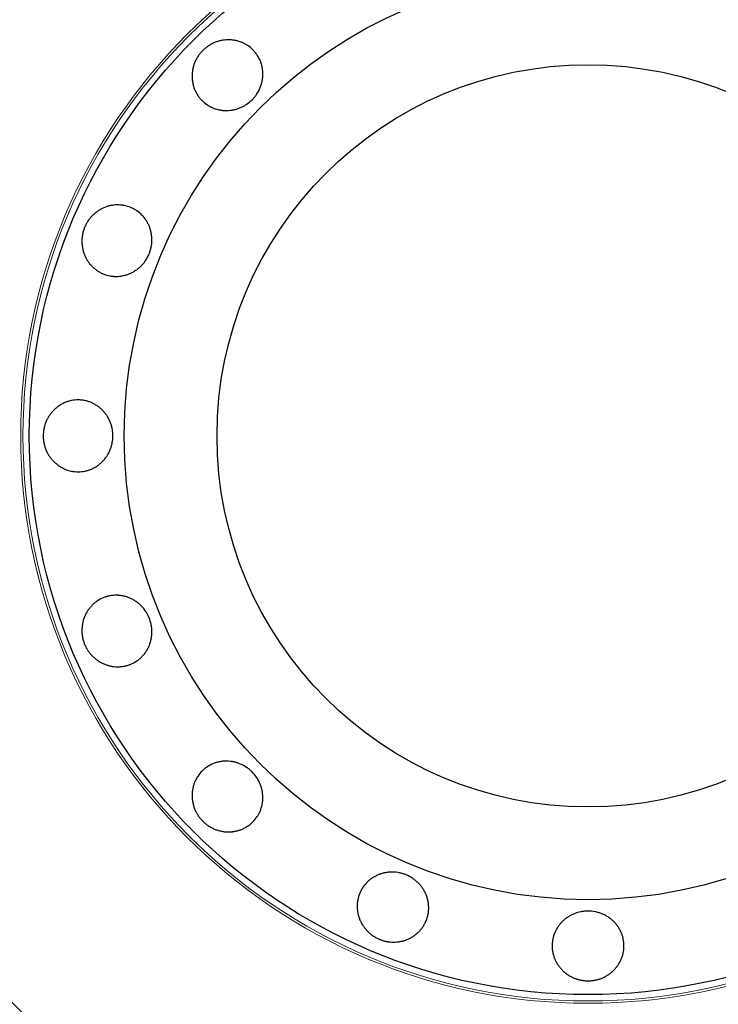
# Model space of a CAD drawing. Header units: inches. Extents: x 0 to 23760, y -13 to 16800.
# Tile 16 of 217: x 3677 to 3735, y 8122 to 8204. Entities that reach past the tile are written whole.
import ezdxf

# ---------------------------------------------------------------- set-up
doc = ezdxf.new("R2010")
doc.units = ezdxf.units.IN
doc.layers.add('254', color=7, linetype='Continuous', true_color=0xffffff)

msp = doc.modelspace()

# ---------------------------------------------------------------- linework, layer by layer
at = {"layer": '254', "color": 2, "linetype": 'Continuous', "lineweight": 25}
for radius in [100, 67.5, 46.681, 38.75, 31]:
    msp.add_circle((3724.024, 8169.284), radius, dxfattribs=at)
at = {"layer": '254', "color": 110, "linetype": 'Continuous', "lineweight": 13}
for radius in [47.403, 47.21]:
    msp.add_circle((3724.024, 8169.284), radius, dxfattribs=at)
at = {"layer": '254', "color": 2, "linetype": 'Continuous', "lineweight": 25}
for points, knots in [([(3691.835, 8201.473), (3691.905, 8201.544), (3691.978, 8201.61), (3692.13, 8201.735), (3692.208, 8201.793), (3692.371, 8201.903), (3692.455, 8201.954), (3692.563, 8202.013), (3692.585, 8202.024), (3692.629, 8202.047), (3692.651, 8202.058), (3692.718, 8202.09), (3692.763, 8202.11), (3692.898, 8202.167), (3692.99, 8202.201), (3693.176, 8202.258), (3693.27, 8202.283), (3693.413, 8202.313), (3693.461, 8202.322), (3693.558, 8202.337), (3693.607, 8202.344), (3693.753, 8202.36), (3693.85, 8202.366), (3694.043, 8202.368), (3694.235, 8202.361), (3694.426, 8202.334), (3694.569, 8202.308), (3694.616, 8202.298), (3694.71, 8202.275), (3694.757, 8202.263), (3694.895, 8202.223), (3694.985, 8202.192), (3695.162, 8202.122), (3695.249, 8202.082), (3695.376, 8202.016), (3695.418, 8201.992), (3695.48, 8201.956), (3695.5, 8201.943), (3695.541, 8201.918), (3695.722, 8201.8), (3695.886, 8201.664), (3696.088, 8201.463), (3696.152, 8201.393), (3696.228, 8201.3), (3696.243, 8201.281), (3696.273, 8201.244), (3696.316, 8201.187), (3696.466, 8200.973), (3696.576, 8200.763), (3696.664, 8200.542), (3696.681, 8200.497), (3696.704, 8200.428), (3696.711, 8200.405), (3696.726, 8200.359), (3696.733, 8200.336), (3696.765, 8200.221), (3696.787, 8200.128), (3696.822, 8199.94), (3696.834, 8199.845), (3696.851, 8199.653), (3696.854, 8199.557), (3696.851, 8199.362), (3696.844, 8199.265), (3696.822, 8199.073), (3696.806, 8198.977), (3696.766, 8198.788), (3696.741, 8198.694), (3696.697, 8198.554), (3696.681, 8198.508), (3696.647, 8198.415), (3696.629, 8198.369), (3696.534, 8198.144), (3696.44, 8197.973), (3696.302, 8197.77), (3696.274, 8197.73), (3696.214, 8197.652), (3696.184, 8197.613), (3696.088, 8197.498), (3696.022, 8197.426), (3695.813, 8197.217), (3695.663, 8197.091), (3695.459, 8196.952), (3695.417, 8196.925), (3695.333, 8196.873), (3695.205, 8196.799), (3695.073, 8196.736), (3694.894, 8196.66), (3694.803, 8196.627), (3694.663, 8196.583), (3694.616, 8196.569), (3694.522, 8196.544), (3694.474, 8196.533), (3694.331, 8196.502), (3694.139, 8196.47), (3693.947, 8196.457), (3693.754, 8196.454), (3693.658, 8196.457), (3693.537, 8196.467), (3693.513, 8196.47), (3693.465, 8196.475), (3693.393, 8196.484), (3693.322, 8196.495), (3693.18, 8196.521), (3693.087, 8196.543), (3692.904, 8196.595), (3692.814, 8196.625), (3692.681, 8196.678), (3692.636, 8196.697), (3692.571, 8196.727), (3692.549, 8196.737), (3692.506, 8196.758), (3692.399, 8196.812), (3692.297, 8196.873), (3692.061, 8197.03), (3691.915, 8197.151), (3691.762, 8197.303), (3691.745, 8197.32), (3691.712, 8197.355), (3691.663, 8197.408), (3691.554, 8197.533), (3691.413, 8197.724), (3691.316, 8197.887), (3691.249, 8198.014), (3691.228, 8198.057), (3691.188, 8198.145), (3691.169, 8198.189), (3691.115, 8198.323), (3691.085, 8198.414), (3691.032, 8198.597), (3691.01, 8198.69), (3690.983, 8198.832), (3690.975, 8198.88), (3690.965, 8198.952), (3690.962, 8198.976), (3690.957, 8199.024), (3690.954, 8199.048), (3690.944, 8199.169), (3690.94, 8199.266), (3690.942, 8199.459), (3690.954, 8199.652), (3690.984, 8199.844), (3691.014, 8199.987), (3691.026, 8200.035), (3691.05, 8200.13), (3691.064, 8200.177), (3691.107, 8200.318), (3691.141, 8200.409), (3691.216, 8200.589), (3691.258, 8200.677), (3691.328, 8200.806), (3691.365, 8200.87), (3691.404, 8200.933), (3691.431, 8200.975), (3691.444, 8200.995), (3691.513, 8201.098), (3691.573, 8201.177), (3691.667, 8201.292), (3691.699, 8201.329), (3691.765, 8201.402), (3691.799, 8201.438), (3691.835, 8201.473)], [0, 0, 0, 0, 0.015625, 0.015625, 0.03125, 0.03125, 0.046875, 0.046875, 0.050781, 0.050781, 0.054688, 0.054688, 0.0625, 0.0625, 0.078125, 0.078125, 0.09375, 0.09375, 0.101563, 0.101563, 0.109375, 0.109375, 0.125, 0.125, 0.140625, 0.15625, 0.15625, 0.164063, 0.164063, 0.171875, 0.171875, 0.1875, 0.1875, 0.203125, 0.203125, 0.210938, 0.210938, 0.214844, 0.214844, 0.21875, 0.25, 0.25, 0.265625, 0.265625, 0.269531, 0.269531, 0.273438, 0.28125, 0.3125, 0.3125, 0.320313, 0.320313, 0.324219, 0.324219, 0.328125, 0.328125, 0.34375, 0.34375, 0.359375, 0.359375, 0.375, 0.375, 0.390625, 0.390625, 0.40625, 0.40625, 0.421875, 0.421875, 0.429688, 0.429688, 0.4375, 0.4375, 0.46875, 0.46875, 0.476563, 0.476563, 0.484375, 0.484375, 0.5, 0.5, 0.53125, 0.53125, 0.539063, 0.539063, 0.546875, 0.5625, 0.5625, 0.578125, 0.578125, 0.585938, 0.585938, 0.59375, 0.59375, 0.609375, 0.625, 0.625, 0.640625, 0.640625, 0.644531, 0.644531, 0.648438, 0.65625, 0.65625, 0.671875, 0.671875, 0.6875, 0.6875, 0.695313, 0.695313, 0.699219, 0.699219, 0.703125, 0.71875, 0.71875, 0.75, 0.75, 0.753906, 0.753906, 0.757813, 0.765625, 0.78125, 0.796875, 0.796875, 0.804688, 0.804688, 0.8125, 0.8125, 0.828125, 0.828125, 0.84375, 0.84375, 0.851563, 0.851563, 0.855469, 0.855469, 0.859375, 0.859375, 0.875, 0.875, 0.890625, 0.90625, 0.90625, 0.914063, 0.914063, 0.921875, 0.921875, 0.9375, 0.9375, 0.953125, 0.953125, 0.960938, 0.964844, 0.964844, 0.96875, 0.96875, 0.984375, 0.984375, 0.992188, 0.992188, 1, 1, 1, 1]), ([(3681.966, 8186.705), (3682.004, 8186.797), (3682.047, 8186.886), (3682.139, 8187.059), (3682.189, 8187.143), (3682.297, 8187.307), (3682.355, 8187.386), (3682.433, 8187.482), (3682.449, 8187.501), (3682.481, 8187.538), (3682.497, 8187.557), (3682.546, 8187.612), (3682.58, 8187.648), (3682.684, 8187.753), (3682.756, 8187.819), (3682.905, 8187.943), (3682.983, 8188.002), (3683.104, 8188.084), (3683.145, 8188.111), (3683.228, 8188.162), (3683.27, 8188.187), (3683.399, 8188.258), (3683.486, 8188.301), (3683.664, 8188.376), (3683.844, 8188.443), (3684.031, 8188.492), (3684.173, 8188.522), (3684.221, 8188.531), (3684.316, 8188.546), (3684.364, 8188.552), (3684.507, 8188.569), (3684.602, 8188.575), (3684.793, 8188.577), (3684.888, 8188.574), (3685.031, 8188.561), (3685.078, 8188.555), (3685.149, 8188.545), (3685.173, 8188.541), (3685.221, 8188.533), (3685.244, 8188.529), (3685.456, 8188.487), (3685.637, 8188.431), (3685.9, 8188.323), (3685.986, 8188.282), (3686.092, 8188.226), (3686.113, 8188.214), (3686.154, 8188.191), (3686.216, 8188.155), (3686.437, 8188.015), (3686.619, 8187.863), (3686.785, 8187.692), (3686.817, 8187.657), (3686.865, 8187.602), (3686.881, 8187.584), (3686.911, 8187.547), (3686.927, 8187.528), (3687.001, 8187.434), (3687.057, 8187.357), (3687.161, 8187.196), (3687.209, 8187.113), (3687.297, 8186.942), (3687.337, 8186.855), (3687.409, 8186.673), (3687.44, 8186.581), (3687.493, 8186.395), (3687.515, 8186.301), (3687.55, 8186.111), (3687.563, 8186.014), (3687.576, 8185.868), (3687.579, 8185.819), (3687.583, 8185.721), (3687.584, 8185.672), (3687.582, 8185.427), (3687.561, 8185.233), (3687.511, 8184.993), (3687.5, 8184.945), (3687.475, 8184.85), (3687.462, 8184.802), (3687.417, 8184.66), (3687.384, 8184.567), (3687.271, 8184.295), (3687.18, 8184.121), (3687.045, 8183.914), (3687.017, 8183.873), (3686.959, 8183.793), (3686.869, 8183.676), (3686.771, 8183.567), (3686.635, 8183.428), (3686.563, 8183.363), (3686.451, 8183.269), (3686.413, 8183.238), (3686.336, 8183.179), (3686.296, 8183.15), (3686.175, 8183.067), (3686.01, 8182.964), (3685.838, 8182.878), (3685.661, 8182.802), (3685.571, 8182.768), (3685.455, 8182.731), (3685.432, 8182.724), (3685.386, 8182.71), (3685.316, 8182.691), (3685.246, 8182.674), (3685.105, 8182.644), (3685.011, 8182.628), (3684.821, 8182.607), (3684.726, 8182.6), (3684.583, 8182.598), (3684.535, 8182.598), (3684.463, 8182.601), (3684.439, 8182.602), (3684.391, 8182.605), (3684.272, 8182.614), (3684.154, 8182.631), (3683.876, 8182.686), (3683.694, 8182.742), (3683.495, 8182.824), (3683.473, 8182.834), (3683.429, 8182.853), (3683.364, 8182.883), (3683.215, 8182.957), (3683.012, 8183.079), (3682.86, 8183.193), (3682.749, 8183.285), (3682.713, 8183.316), (3682.643, 8183.382), (3682.608, 8183.416), (3682.508, 8183.519), (3682.444, 8183.591), (3682.325, 8183.74), (3682.269, 8183.818), (3682.19, 8183.939), (3682.165, 8183.98), (3682.128, 8184.042), (3682.116, 8184.063), (3682.093, 8184.106), (3682.081, 8184.127), (3682.025, 8184.235), (3681.984, 8184.323), (3681.912, 8184.502), (3681.85, 8184.685), (3681.805, 8184.873), (3681.777, 8185.017), (3681.77, 8185.066), (3681.756, 8185.163), (3681.75, 8185.212), (3681.737, 8185.358), (3681.733, 8185.456), (3681.734, 8185.651), (3681.739, 8185.748), (3681.754, 8185.894), (3681.763, 8185.967), (3681.775, 8186.04), (3681.784, 8186.089), (3681.789, 8186.114), (3681.813, 8186.235), (3681.838, 8186.331), (3681.881, 8186.472), (3681.896, 8186.519), (3681.93, 8186.613), (3681.947, 8186.659), (3681.966, 8186.705)], [0, 0, 0, 0, 0.015625, 0.015625, 0.03125, 0.03125, 0.046875, 0.046875, 0.050781, 0.050781, 0.054687, 0.054687, 0.0625, 0.0625, 0.078125, 0.078125, 0.09375, 0.09375, 0.101562, 0.101562, 0.109375, 0.109375, 0.125, 0.125, 0.140625, 0.15625, 0.15625, 0.164062, 0.164062, 0.171875, 0.171875, 0.1875, 0.1875, 0.203125, 0.203125, 0.210937, 0.210937, 0.214844, 0.214844, 0.21875, 0.21875, 0.25, 0.25, 0.265625, 0.265625, 0.269531, 0.269531, 0.273437, 0.28125, 0.3125, 0.3125, 0.320312, 0.320312, 0.324219, 0.324219, 0.328125, 0.328125, 0.34375, 0.34375, 0.359375, 0.359375, 0.375, 0.375, 0.390625, 0.390625, 0.40625, 0.40625, 0.421875, 0.421875, 0.429687, 0.429687, 0.4375, 0.4375, 0.46875, 0.46875, 0.476562, 0.476562, 0.484375, 0.484375, 0.5, 0.5, 0.53125, 0.53125, 0.539062, 0.539062, 0.546875, 0.5625, 0.5625, 0.578125, 0.578125, 0.585937, 0.585937, 0.59375, 0.59375, 0.609375, 0.625, 0.625, 0.640625, 0.640625, 0.644531, 0.644531, 0.648437, 0.65625, 0.65625, 0.671875, 0.671875, 0.6875, 0.6875, 0.695312, 0.695312, 0.699219, 0.699219, 0.703125, 0.71875, 0.71875, 0.75, 0.75, 0.753906, 0.753906, 0.757812, 0.765625, 0.78125, 0.796875, 0.796875, 0.804687, 0.804687, 0.8125, 0.8125, 0.828125, 0.828125, 0.84375, 0.84375, 0.851562, 0.851562, 0.855469, 0.855469, 0.859375, 0.859375, 0.875, 0.875, 0.890625, 0.90625, 0.90625, 0.914062, 0.914062, 0.921875, 0.921875, 0.9375, 0.9375, 0.953125, 0.953125, 0.960937, 0.964844, 0.964844, 0.96875, 0.96875, 0.984375, 0.984375, 0.992187, 0.992187, 1, 1, 1, 1]), ([(3684.324, 8169.284), (3684.324, 8169.085), (3684.306, 8168.889), (3684.252, 8168.601), (3684.229, 8168.505), (3684.194, 8168.387), (3684.187, 8168.363), (3684.172, 8168.316), (3684.164, 8168.293), (3684.14, 8168.223), (3684.122, 8168.177), (3684.067, 8168.041), (3684.026, 8167.952), (3683.936, 8167.78), (3683.887, 8167.696), (3683.808, 8167.573), (3683.78, 8167.533), (3683.723, 8167.454), (3683.694, 8167.414), (3683.603, 8167.3), (3683.539, 8167.227), (3683.405, 8167.089), (3683.265, 8166.958), (3683.112, 8166.842), (3682.993, 8166.759), (3682.952, 8166.733), (3682.87, 8166.682), (3682.829, 8166.658), (3682.703, 8166.588), (3682.618, 8166.546), (3682.444, 8166.471), (3682.355, 8166.438), (3682.218, 8166.395), (3682.172, 8166.382), (3682.103, 8166.364), (3682.079, 8166.359), (3682.032, 8166.348), (3682.009, 8166.343), (3681.798, 8166.301), (3681.609, 8166.283), (3681.324, 8166.284), (3681.229, 8166.288), (3681.11, 8166.3), (3681.086, 8166.303), (3681.038, 8166.308), (3680.967, 8166.318), (3680.709, 8166.363), (3680.483, 8166.434), (3680.263, 8166.529), (3680.219, 8166.549), (3680.154, 8166.581), (3680.133, 8166.592), (3680.09, 8166.614), (3680.069, 8166.626), (3679.963, 8166.684), (3679.882, 8166.735), (3679.723, 8166.844), (3679.647, 8166.902), (3679.499, 8167.026), (3679.428, 8167.091), (3679.291, 8167.232), (3679.227, 8167.305), (3679.106, 8167.456), (3679.049, 8167.535), (3678.943, 8167.698), (3678.894, 8167.782), (3678.825, 8167.912), (3678.804, 8167.956), (3678.762, 8168.045), (3678.742, 8168.091), (3678.687, 8168.227), (3678.655, 8168.319), (3678.599, 8168.507), (3678.576, 8168.602), (3678.548, 8168.746), (3678.54, 8168.795), (3678.529, 8168.868), (3678.526, 8168.892), (3678.52, 8168.942), (3678.518, 8168.966), (3678.506, 8169.09), (3678.501, 8169.188), (3678.501, 8169.384), (3678.506, 8169.482), (3678.525, 8169.677), (3678.539, 8169.774), (3678.563, 8169.896), (3678.568, 8169.92), (3678.578, 8169.968), (3678.584, 8169.992), (3678.602, 8170.064), (3678.64, 8170.207), (3678.689, 8170.345), (3678.763, 8170.526), (3678.804, 8170.614), (3678.872, 8170.744), (3678.896, 8170.786), (3678.945, 8170.871), (3678.971, 8170.913), (3679.052, 8171.036), (3679.166, 8171.194), (3679.293, 8171.338), (3679.428, 8171.476), (3679.499, 8171.542), (3679.592, 8171.62), (3679.611, 8171.635), (3679.649, 8171.666), (3679.707, 8171.71), (3679.766, 8171.753), (3679.885, 8171.834), (3679.966, 8171.885), (3680.133, 8171.977), (3680.219, 8172.019), (3680.351, 8172.076), (3680.396, 8172.094), (3680.464, 8172.119), (3680.486, 8172.127), (3680.532, 8172.143), (3680.646, 8172.18), (3680.761, 8172.209), (3681.04, 8172.265), (3681.229, 8172.283), (3681.444, 8172.284), (3681.468, 8172.283), (3681.516, 8172.282), (3681.588, 8172.28), (3681.754, 8172.268), (3681.988, 8172.233), (3682.171, 8172.187), (3682.308, 8172.144), (3682.353, 8172.129), (3682.444, 8172.095), (3682.488, 8172.077), (3682.62, 8172.02), (3682.705, 8171.978), (3682.872, 8171.886), (3682.953, 8171.835), (3683.071, 8171.754), (3683.11, 8171.726), (3683.167, 8171.682), (3683.186, 8171.667), (3683.224, 8171.637), (3683.243, 8171.621), (3683.336, 8171.543), (3683.406, 8171.477), (3683.54, 8171.339), (3683.667, 8171.194), (3683.78, 8171.037), (3683.846, 8170.935), (3683.859, 8170.914), (3683.885, 8170.872), (3683.897, 8170.851), (3683.934, 8170.788), (3683.958, 8170.745), (3684.026, 8170.615), (3684.067, 8170.527), (3684.14, 8170.347), (3684.172, 8170.255), (3684.214, 8170.114), (3684.233, 8170.043), (3684.249, 8169.971), (3684.26, 8169.922), (3684.265, 8169.898), (3684.288, 8169.776), (3684.302, 8169.678), (3684.315, 8169.531), (3684.318, 8169.482), (3684.323, 8169.383), (3684.324, 8169.333), (3684.324, 8169.284)], [0, 0, 0, 0, 0.03125, 0.03125, 0.046875, 0.046875, 0.050781, 0.050781, 0.054687, 0.054687, 0.0625, 0.0625, 0.078125, 0.078125, 0.09375, 0.09375, 0.101562, 0.101562, 0.109375, 0.109375, 0.125, 0.125, 0.140625, 0.15625, 0.15625, 0.164062, 0.164062, 0.171875, 0.171875, 0.1875, 0.1875, 0.203125, 0.203125, 0.210937, 0.210937, 0.214844, 0.214844, 0.21875, 0.21875, 0.25, 0.25, 0.265625, 0.265625, 0.269531, 0.269531, 0.273437, 0.28125, 0.3125, 0.3125, 0.320312, 0.320312, 0.324219, 0.324219, 0.328125, 0.328125, 0.34375, 0.34375, 0.359375, 0.359375, 0.375, 0.375, 0.390625, 0.390625, 0.40625, 0.40625, 0.421875, 0.421875, 0.429687, 0.429687, 0.4375, 0.4375, 0.453125, 0.453125, 0.46875, 0.46875, 0.476562, 0.476562, 0.480469, 0.480469, 0.484375, 0.484375, 0.5, 0.5, 0.515625, 0.515625, 0.53125, 0.53125, 0.535156, 0.535156, 0.539062, 0.539062, 0.546875, 0.5625, 0.5625, 0.578125, 0.578125, 0.585937, 0.585937, 0.59375, 0.59375, 0.609375, 0.625, 0.625, 0.640625, 0.640625, 0.644531, 0.644531, 0.648437, 0.65625, 0.65625, 0.671875, 0.671875, 0.6875, 0.6875, 0.695312, 0.695312, 0.699219, 0.699219, 0.703125, 0.71875, 0.71875, 0.75, 0.75, 0.753906, 0.753906, 0.757812, 0.765625, 0.78125, 0.796875, 0.796875, 0.804687, 0.804687, 0.8125, 0.8125, 0.828125, 0.828125, 0.84375, 0.84375, 0.851563, 0.851563, 0.855469, 0.855469, 0.859375, 0.859375, 0.875, 0.875, 0.890625, 0.90625, 0.90625, 0.910156, 0.910156, 0.914063, 0.914063, 0.921875, 0.921875, 0.9375, 0.9375, 0.953125, 0.953125, 0.960938, 0.964844, 0.964844, 0.96875, 0.96875, 0.984375, 0.984375, 0.992188, 0.992188, 1, 1, 1, 1]), ([(3681.966, 8151.863), (3681.928, 8151.954), (3681.895, 8152.047), (3681.838, 8152.235), (3681.814, 8152.33), (3681.775, 8152.522), (3681.76, 8152.619), (3681.747, 8152.742), (3681.745, 8152.766), (3681.741, 8152.816), (3681.739, 8152.84), (3681.735, 8152.914), (3681.733, 8152.964), (3681.733, 8153.111), (3681.737, 8153.208), (3681.755, 8153.402), (3681.768, 8153.499), (3681.795, 8153.642), (3681.805, 8153.69), (3681.828, 8153.785), (3681.84, 8153.833), (3681.881, 8153.974), (3681.913, 8154.066), (3681.985, 8154.245), (3682.065, 8154.42), (3682.163, 8154.586), (3682.242, 8154.708), (3682.269, 8154.748), (3682.326, 8154.826), (3682.355, 8154.864), (3682.445, 8154.977), (3682.508, 8155.049), (3682.641, 8155.185), (3682.711, 8155.25), (3682.821, 8155.342), (3682.858, 8155.372), (3682.916, 8155.415), (3682.935, 8155.429), (3682.974, 8155.457), (3682.994, 8155.47), (3683.173, 8155.59), (3683.341, 8155.679), (3683.604, 8155.788), (3683.693, 8155.82), (3683.808, 8155.855), (3683.831, 8155.862), (3683.877, 8155.875), (3683.946, 8155.893), (3684.201, 8155.95), (3684.437, 8155.971), (3684.676, 8155.968), (3684.723, 8155.966), (3684.795, 8155.961), (3684.819, 8155.959), (3684.867, 8155.955), (3684.891, 8155.953), (3685.011, 8155.939), (3685.105, 8155.923), (3685.292, 8155.883), (3685.385, 8155.859), (3685.568, 8155.8), (3685.658, 8155.767), (3685.837, 8155.689), (3685.924, 8155.646), (3686.093, 8155.552), (3686.175, 8155.5), (3686.334, 8155.391), (3686.412, 8155.332), (3686.524, 8155.238), (3686.561, 8155.205), (3686.634, 8155.138), (3686.669, 8155.104), (3686.841, 8154.93), (3686.963, 8154.778), (3687.097, 8154.573), (3687.123, 8154.531), (3687.173, 8154.446), (3687.197, 8154.403), (3687.267, 8154.271), (3687.308, 8154.182), (3687.421, 8153.91), (3687.48, 8153.722), (3687.531, 8153.481), (3687.54, 8153.432), (3687.555, 8153.334), (3687.562, 8153.285), (3687.577, 8153.139), (3687.583, 8153.042), (3687.584, 8152.847), (3687.58, 8152.75), (3687.567, 8152.604), (3687.562, 8152.556), (3687.549, 8152.459), (3687.541, 8152.41), (3687.515, 8152.266), (3687.471, 8152.077), (3687.409, 8151.894), (3687.339, 8151.715), (3687.299, 8151.628), (3687.243, 8151.52), (3687.232, 8151.498), (3687.208, 8151.456), (3687.173, 8151.393), (3687.135, 8151.331), (3687.057, 8151.211), (3687.001, 8151.133), (3686.883, 8150.984), (3686.82, 8150.912), (3686.72, 8150.809), (3686.686, 8150.775), (3686.633, 8150.726), (3686.616, 8150.71), (3686.58, 8150.678), (3686.489, 8150.601), (3686.394, 8150.529), (3686.158, 8150.371), (3685.99, 8150.282), (3685.791, 8150.2), (3685.769, 8150.191), (3685.724, 8150.174), (3685.657, 8150.148), (3685.499, 8150.096), (3685.269, 8150.038), (3685.081, 8150.011), (3684.938, 8149.998), (3684.89, 8149.995), (3684.794, 8149.991), (3684.746, 8149.991), (3684.602, 8149.993), (3684.506, 8149.999), (3684.316, 8150.02), (3684.222, 8150.035), (3684.081, 8150.065), (3684.034, 8150.076), (3683.964, 8150.094), (3683.94, 8150.101), (3683.894, 8150.114), (3683.87, 8150.121), (3683.754, 8150.158), (3683.663, 8150.191), (3683.486, 8150.267), (3683.312, 8150.352), (3683.147, 8150.453), (3683.026, 8150.536), (3682.986, 8150.565), (3682.907, 8150.624), (3682.869, 8150.654), (3682.756, 8150.748), (3682.684, 8150.814), (3682.547, 8150.953), (3682.482, 8151.025), (3682.389, 8151.139), (3682.344, 8151.198), (3682.301, 8151.258), (3682.273, 8151.298), (3682.259, 8151.319), (3682.19, 8151.422), (3682.14, 8151.507), (3682.07, 8151.638), (3682.048, 8151.682), (3682.005, 8151.771), (3681.985, 8151.817), (3681.966, 8151.863)], [0, 0, 0, 0, 0.015625, 0.015625, 0.03125, 0.03125, 0.046875, 0.046875, 0.050781, 0.050781, 0.054688, 0.054688, 0.0625, 0.0625, 0.078125, 0.078125, 0.09375, 0.09375, 0.101563, 0.101563, 0.109375, 0.109375, 0.125, 0.125, 0.140625, 0.15625, 0.15625, 0.164063, 0.164063, 0.171875, 0.171875, 0.1875, 0.1875, 0.203125, 0.203125, 0.210938, 0.210938, 0.214844, 0.214844, 0.21875, 0.21875, 0.25, 0.25, 0.265625, 0.265625, 0.269531, 0.269531, 0.273438, 0.28125, 0.3125, 0.3125, 0.320313, 0.320313, 0.324219, 0.324219, 0.328125, 0.328125, 0.34375, 0.34375, 0.359375, 0.359375, 0.375, 0.375, 0.390625, 0.390625, 0.40625, 0.40625, 0.421875, 0.421875, 0.429688, 0.429688, 0.4375, 0.4375, 0.46875, 0.46875, 0.476563, 0.476563, 0.484375, 0.484375, 0.5, 0.5, 0.53125, 0.53125, 0.539063, 0.539063, 0.546875, 0.546875, 0.5625, 0.5625, 0.578125, 0.578125, 0.585938, 0.585938, 0.59375, 0.59375, 0.609375, 0.625, 0.625, 0.640625, 0.640625, 0.644531, 0.644531, 0.648438, 0.65625, 0.65625, 0.671875, 0.671875, 0.6875, 0.6875, 0.695313, 0.695313, 0.699219, 0.699219, 0.703125, 0.71875, 0.71875, 0.75, 0.75, 0.753906, 0.753906, 0.757813, 0.765625, 0.78125, 0.796875, 0.796875, 0.804688, 0.804688, 0.8125, 0.8125, 0.828125, 0.828125, 0.84375, 0.84375, 0.851563, 0.851563, 0.855469, 0.855469, 0.859375, 0.859375, 0.875, 0.875, 0.890625, 0.90625, 0.90625, 0.914063, 0.914063, 0.921875, 0.921875, 0.9375, 0.9375, 0.953125, 0.953125, 0.960938, 0.964844, 0.964844, 0.96875, 0.96875, 0.984375, 0.984375, 0.992188, 0.992188, 1, 1, 1, 1]), ([(3691.835, 8137.094), (3691.764, 8137.164), (3691.698, 8137.237), (3691.573, 8137.389), (3691.515, 8137.467), (3691.405, 8137.63), (3691.354, 8137.714), (3691.295, 8137.822), (3691.284, 8137.844), (3691.261, 8137.888), (3691.25, 8137.91), (3691.218, 8137.977), (3691.198, 8138.022), (3691.141, 8138.158), (3691.108, 8138.249), (3691.05, 8138.435), (3691.025, 8138.529), (3690.995, 8138.673), (3690.986, 8138.721), (3690.971, 8138.817), (3690.964, 8138.866), (3690.948, 8139.012), (3690.942, 8139.109), (3690.94, 8139.302), (3690.947, 8139.494), (3690.974, 8139.685), (3691, 8139.828), (3691.01, 8139.875), (3691.033, 8139.969), (3691.045, 8140.016), (3691.085, 8140.154), (3691.116, 8140.245), (3691.186, 8140.422), (3691.226, 8140.508), (3691.292, 8140.635), (3691.316, 8140.677), (3691.352, 8140.739), (3691.365, 8140.759), (3691.39, 8140.8), (3691.508, 8140.981), (3691.644, 8141.146), (3691.845, 8141.347), (3691.915, 8141.411), (3692.008, 8141.487), (3692.027, 8141.502), (3692.064, 8141.532), (3692.121, 8141.575), (3692.335, 8141.725), (3692.545, 8141.835), (3692.767, 8141.923), (3692.811, 8141.94), (3692.88, 8141.963), (3692.903, 8141.97), (3692.949, 8141.985), (3692.972, 8141.992), (3693.087, 8142.025), (3693.18, 8142.046), (3693.369, 8142.081), (3693.463, 8142.094), (3693.655, 8142.11), (3693.751, 8142.113), (3693.947, 8142.11), (3694.043, 8142.104), (3694.235, 8142.081), (3694.331, 8142.065), (3694.52, 8142.025), (3694.614, 8142), (3694.754, 8141.956), (3694.8, 8141.94), (3694.893, 8141.906), (3694.939, 8141.888), (3695.164, 8141.793), (3695.335, 8141.699), (3695.538, 8141.561), (3695.578, 8141.533), (3695.656, 8141.473), (3695.695, 8141.443), (3695.81, 8141.347), (3695.882, 8141.281), (3696.091, 8141.072), (3696.217, 8140.922), (3696.356, 8140.718), (3696.383, 8140.676), (3696.435, 8140.592), (3696.509, 8140.464), (3696.572, 8140.332), (3696.648, 8140.153), (3696.682, 8140.062), (3696.725, 8139.922), (3696.739, 8139.876), (3696.764, 8139.781), (3696.775, 8139.733), (3696.806, 8139.59), (3696.838, 8139.398), (3696.851, 8139.206), (3696.854, 8139.014), (3696.851, 8138.917), (3696.841, 8138.796), (3696.838, 8138.772), (3696.833, 8138.724), (3696.824, 8138.652), (3696.813, 8138.581), (3696.787, 8138.439), (3696.765, 8138.346), (3696.713, 8138.163), (3696.683, 8138.073), (3696.63, 8137.94), (3696.611, 8137.896), (3696.581, 8137.83), (3696.571, 8137.808), (3696.55, 8137.765), (3696.496, 8137.658), (3696.435, 8137.556), (3696.278, 8137.32), (3696.157, 8137.174), (3696.005, 8137.021), (3695.988, 8137.004), (3695.953, 8136.971), (3695.901, 8136.923), (3695.775, 8136.814), (3695.584, 8136.672), (3695.421, 8136.575), (3695.294, 8136.508), (3695.251, 8136.487), (3695.163, 8136.447), (3695.119, 8136.428), (3694.985, 8136.375), (3694.895, 8136.344), (3694.711, 8136.291), (3694.618, 8136.269), (3694.476, 8136.242), (3694.428, 8136.234), (3694.356, 8136.224), (3694.332, 8136.221), (3694.284, 8136.216), (3694.26, 8136.213), (3694.139, 8136.203), (3694.042, 8136.199), (3693.849, 8136.201), (3693.656, 8136.213), (3693.464, 8136.244), (3693.321, 8136.274), (3693.273, 8136.285), (3693.178, 8136.309), (3693.131, 8136.323), (3692.991, 8136.366), (3692.899, 8136.4), (3692.719, 8136.475), (3692.631, 8136.518), (3692.502, 8136.587), (3692.438, 8136.624), (3692.375, 8136.663), (3692.333, 8136.69), (3692.313, 8136.703), (3692.21, 8136.773), (3692.131, 8136.832), (3692.016, 8136.926), (3691.979, 8136.958), (3691.906, 8137.024), (3691.87, 8137.059), (3691.835, 8137.094)], [0, 0, 0, 0, 0.015625, 0.015625, 0.03125, 0.03125, 0.046875, 0.046875, 0.050781, 0.050781, 0.054687, 0.054687, 0.0625, 0.0625, 0.078125, 0.078125, 0.09375, 0.09375, 0.101563, 0.101563, 0.109375, 0.109375, 0.125, 0.125, 0.140625, 0.15625, 0.15625, 0.164063, 0.164063, 0.171875, 0.171875, 0.1875, 0.1875, 0.203125, 0.203125, 0.210938, 0.210938, 0.214844, 0.214844, 0.21875, 0.25, 0.25, 0.265625, 0.265625, 0.269531, 0.269531, 0.273438, 0.28125, 0.3125, 0.3125, 0.320313, 0.320313, 0.324219, 0.324219, 0.328125, 0.328125, 0.34375, 0.34375, 0.359375, 0.359375, 0.375, 0.375, 0.390625, 0.390625, 0.40625, 0.40625, 0.421875, 0.421875, 0.429688, 0.429688, 0.4375, 0.4375, 0.46875, 0.46875, 0.476563, 0.476563, 0.484375, 0.484375, 0.5, 0.5, 0.53125, 0.53125, 0.539063, 0.539063, 0.546875, 0.5625, 0.5625, 0.578125, 0.578125, 0.585938, 0.585938, 0.59375, 0.59375, 0.609375, 0.625, 0.625, 0.640625, 0.640625, 0.644531, 0.644531, 0.648438, 0.65625, 0.65625, 0.671875, 0.671875, 0.6875, 0.6875, 0.695313, 0.695313, 0.699219, 0.699219, 0.703125, 0.71875, 0.71875, 0.75, 0.75, 0.753906, 0.753906, 0.757813, 0.765625, 0.78125, 0.796875, 0.796875, 0.804688, 0.804688, 0.8125, 0.8125, 0.828125, 0.828125, 0.84375, 0.84375, 0.851563, 0.851563, 0.855469, 0.855469, 0.859375, 0.859375, 0.875, 0.875, 0.890625, 0.90625, 0.90625, 0.914063, 0.914063, 0.921875, 0.921875, 0.9375, 0.9375, 0.953125, 0.953125, 0.960938, 0.964844, 0.964844, 0.96875, 0.96875, 0.984375, 0.984375, 0.992188, 0.992188, 1, 1, 1, 1]), ([(3706.603, 8127.225), (3706.512, 8127.263), (3706.422, 8127.306), (3706.249, 8127.398), (3706.165, 8127.448), (3706.001, 8127.556), (3705.922, 8127.614), (3705.827, 8127.692), (3705.808, 8127.708), (3705.77, 8127.74), (3705.751, 8127.756), (3705.696, 8127.806), (3705.66, 8127.839), (3705.555, 8127.943), (3705.489, 8128.015), (3705.365, 8128.165), (3705.306, 8128.242), (3705.224, 8128.363), (3705.197, 8128.404), (3705.146, 8128.487), (3705.121, 8128.53), (3705.05, 8128.658), (3705.008, 8128.745), (3704.932, 8128.923), (3704.865, 8129.104), (3704.816, 8129.29), (3704.786, 8129.432), (3704.778, 8129.48), (3704.762, 8129.575), (3704.756, 8129.623), (3704.739, 8129.766), (3704.733, 8129.861), (3704.731, 8130.052), (3704.734, 8130.147), (3704.747, 8130.29), (3704.753, 8130.337), (3704.763, 8130.409), (3704.767, 8130.432), (3704.775, 8130.48), (3704.779, 8130.503), (3704.821, 8130.715), (3704.877, 8130.896), (3704.986, 8131.159), (3705.026, 8131.245), (3705.082, 8131.351), (3705.094, 8131.372), (3705.117, 8131.414), (3705.153, 8131.476), (3705.294, 8131.696), (3705.445, 8131.878), (3705.616, 8132.044), (3705.651, 8132.077), (3705.706, 8132.124), (3705.724, 8132.14), (3705.761, 8132.171), (3705.78, 8132.186), (3705.874, 8132.26), (3705.952, 8132.316), (3706.112, 8132.42), (3706.195, 8132.468), (3706.366, 8132.556), (3706.453, 8132.597), (3706.635, 8132.668), (3706.727, 8132.699), (3706.913, 8132.752), (3707.007, 8132.774), (3707.197, 8132.809), (3707.294, 8132.822), (3707.44, 8132.835), (3707.489, 8132.838), (3707.587, 8132.842), (3707.636, 8132.843), (3707.881, 8132.841), (3708.075, 8132.82), (3708.315, 8132.77), (3708.363, 8132.759), (3708.458, 8132.734), (3708.506, 8132.721), (3708.648, 8132.677), (3708.741, 8132.643), (3709.013, 8132.53), (3709.187, 8132.439), (3709.394, 8132.304), (3709.435, 8132.276), (3709.515, 8132.218), (3709.632, 8132.128), (3709.741, 8132.031), (3709.88, 8131.894), (3709.946, 8131.823), (3710.039, 8131.711), (3710.07, 8131.672), (3710.129, 8131.595), (3710.158, 8131.555), (3710.241, 8131.434), (3710.344, 8131.269), (3710.43, 8131.097), (3710.506, 8130.92), (3710.54, 8130.83), (3710.577, 8130.714), (3710.584, 8130.691), (3710.598, 8130.645), (3710.617, 8130.575), (3710.634, 8130.505), (3710.664, 8130.364), (3710.68, 8130.27), (3710.701, 8130.081), (3710.708, 8129.985), (3710.71, 8129.842), (3710.71, 8129.794), (3710.707, 8129.722), (3710.706, 8129.698), (3710.703, 8129.65), (3710.694, 8129.531), (3710.677, 8129.413), (3710.622, 8129.135), (3710.566, 8128.954), (3710.484, 8128.754), (3710.474, 8128.732), (3710.455, 8128.689), (3710.425, 8128.623), (3710.351, 8128.474), (3710.229, 8128.271), (3710.115, 8128.119), (3710.023, 8128.009), (3709.992, 8127.972), (3709.926, 8127.902), (3709.893, 8127.867), (3709.789, 8127.767), (3709.717, 8127.704), (3709.568, 8127.584), (3709.49, 8127.528), (3709.37, 8127.449), (3709.329, 8127.424), (3709.266, 8127.387), (3709.245, 8127.375), (3709.202, 8127.352), (3709.181, 8127.34), (3709.073, 8127.284), (3708.985, 8127.243), (3708.806, 8127.171), (3708.623, 8127.109), (3708.435, 8127.064), (3708.291, 8127.037), (3708.242, 8127.029), (3708.145, 8127.015), (3708.096, 8127.009), (3707.95, 8126.996), (3707.852, 8126.992), (3707.657, 8126.993), (3707.56, 8126.998), (3707.414, 8127.013), (3707.341, 8127.023), (3707.268, 8127.035), (3707.219, 8127.043), (3707.194, 8127.048), (3707.073, 8127.072), (3706.977, 8127.097), (3706.836, 8127.14), (3706.789, 8127.155), (3706.696, 8127.189), (3706.649, 8127.206), (3706.603, 8127.225)], [0, 0, 0, 0, 0.015625, 0.015625, 0.03125, 0.03125, 0.046875, 0.046875, 0.050781, 0.050781, 0.054687, 0.054687, 0.0625, 0.0625, 0.078125, 0.078125, 0.09375, 0.09375, 0.101562, 0.101562, 0.109375, 0.109375, 0.125, 0.125, 0.140625, 0.15625, 0.15625, 0.164062, 0.164062, 0.171875, 0.171875, 0.1875, 0.1875, 0.203125, 0.203125, 0.210937, 0.210937, 0.214844, 0.214844, 0.21875, 0.21875, 0.25, 0.25, 0.265625, 0.265625, 0.269531, 0.269531, 0.273437, 0.28125, 0.3125, 0.3125, 0.320312, 0.320312, 0.324219, 0.324219, 0.328125, 0.328125, 0.34375, 0.34375, 0.359375, 0.359375, 0.375, 0.375, 0.390625, 0.390625, 0.40625, 0.40625, 0.421875, 0.421875, 0.429687, 0.429687, 0.4375, 0.4375, 0.46875, 0.46875, 0.476562, 0.476562, 0.484375, 0.484375, 0.5, 0.5, 0.53125, 0.53125, 0.539062, 0.539062, 0.546875, 0.5625, 0.5625, 0.578125, 0.578125, 0.585937, 0.585937, 0.59375, 0.59375, 0.609375, 0.625, 0.625, 0.640625, 0.640625, 0.644531, 0.644531, 0.648437, 0.65625, 0.65625, 0.671875, 0.671875, 0.6875, 0.6875, 0.695312, 0.695312, 0.699219, 0.699219, 0.703125, 0.71875, 0.71875, 0.75, 0.75, 0.753906, 0.753906, 0.757812, 0.765625, 0.78125, 0.796875, 0.796875, 0.804687, 0.804687, 0.8125, 0.8125, 0.828125, 0.828125, 0.84375, 0.84375, 0.851562, 0.851562, 0.855469, 0.855469, 0.859375, 0.859375, 0.875, 0.875, 0.890625, 0.90625, 0.90625, 0.914062, 0.914062, 0.921875, 0.921875, 0.9375, 0.9375, 0.953125, 0.953125, 0.960937, 0.964844, 0.964844, 0.96875, 0.96875, 0.984375, 0.984375, 0.992187, 0.992187, 1, 1, 1, 1]), ([(3724.024, 8123.76), (3723.925, 8123.76), (3723.826, 8123.765), (3723.631, 8123.784), (3723.534, 8123.798), (3723.342, 8123.836), (3723.246, 8123.859), (3723.128, 8123.894), (3723.105, 8123.901), (3723.058, 8123.916), (3723.034, 8123.924), (3722.964, 8123.949), (3722.918, 8123.966), (3722.782, 8124.022), (3722.693, 8124.063), (3722.521, 8124.154), (3722.437, 8124.203), (3722.314, 8124.283), (3722.274, 8124.311), (3722.195, 8124.368), (3722.156, 8124.398), (3722.041, 8124.489), (3721.968, 8124.554), (3721.83, 8124.689), (3721.7, 8124.83), (3721.583, 8124.984), (3721.501, 8125.104), (3721.475, 8125.144), (3721.424, 8125.227), (3721.4, 8125.268), (3721.33, 8125.394), (3721.288, 8125.48), (3721.213, 8125.655), (3721.18, 8125.744), (3721.137, 8125.881), (3721.124, 8125.927), (3721.106, 8125.997), (3721.1, 8126.02), (3721.09, 8126.067), (3721.085, 8126.09), (3721.042, 8126.302), (3721.025, 8126.491), (3721.024, 8126.775), (3721.029, 8126.87), (3721.04, 8126.989), (3721.043, 8127.013), (3721.049, 8127.061), (3721.058, 8127.132), (3721.103, 8127.389), (3721.174, 8127.615), (3721.268, 8127.834), (3721.289, 8127.878), (3721.32, 8127.942), (3721.331, 8127.964), (3721.354, 8128.007), (3721.365, 8128.028), (3721.424, 8128.133), (3721.474, 8128.214), (3721.583, 8128.371), (3721.641, 8128.447), (3721.765, 8128.594), (3721.831, 8128.665), (3721.971, 8128.801), (3722.044, 8128.864), (3722.195, 8128.984), (3722.274, 8129.041), (3722.437, 8129.146), (3722.521, 8129.195), (3722.651, 8129.263), (3722.695, 8129.284), (3722.784, 8129.326), (3722.829, 8129.345), (3723.056, 8129.437), (3723.243, 8129.492), (3723.484, 8129.538), (3723.532, 8129.546), (3723.63, 8129.56), (3723.679, 8129.565), (3723.827, 8129.579), (3723.926, 8129.583), (3724.221, 8129.583), (3724.416, 8129.566), (3724.659, 8129.52), (3724.708, 8129.51), (3724.804, 8129.487), (3724.946, 8129.449), (3725.084, 8129.4), (3725.265, 8129.327), (3725.353, 8129.286), (3725.483, 8129.219), (3725.525, 8129.195), (3725.61, 8129.146), (3725.652, 8129.12), (3725.775, 8129.041), (3725.933, 8128.928), (3726.078, 8128.801), (3726.216, 8128.667), (3726.282, 8128.597), (3726.36, 8128.504), (3726.376, 8128.485), (3726.406, 8128.448), (3726.451, 8128.391), (3726.493, 8128.332), (3726.575, 8128.214), (3726.625, 8128.133), (3726.718, 8127.966), (3726.76, 8127.881), (3726.817, 8127.749), (3726.835, 8127.705), (3726.86, 8127.637), (3726.868, 8127.615), (3726.884, 8127.569), (3726.921, 8127.455), (3726.95, 8127.34), (3727.006, 8127.062), (3727.024, 8126.873), (3727.024, 8126.658), (3727.024, 8126.634), (3727.023, 8126.586), (3727.021, 8126.514), (3727.009, 8126.348), (3726.974, 8126.114), (3726.927, 8125.929), (3726.884, 8125.792), (3726.869, 8125.747), (3726.835, 8125.656), (3726.818, 8125.612), (3726.761, 8125.479), (3726.718, 8125.394), (3726.626, 8125.226), (3726.576, 8125.145), (3726.494, 8125.026), (3726.466, 8124.987), (3726.422, 8124.929), (3726.408, 8124.91), (3726.377, 8124.872), (3726.362, 8124.853), (3726.284, 8124.759), (3726.218, 8124.688), (3726.08, 8124.553), (3725.935, 8124.425), (3725.778, 8124.312), (3725.655, 8124.231), (3725.614, 8124.205), (3725.529, 8124.156), (3725.486, 8124.132), (3725.356, 8124.063), (3725.268, 8124.022), (3725.087, 8123.948), (3724.995, 8123.916), (3724.854, 8123.874), (3724.783, 8123.855), (3724.711, 8123.838), (3724.663, 8123.827), (3724.639, 8123.822), (3724.517, 8123.799), (3724.419, 8123.784), (3724.272, 8123.77), (3724.222, 8123.766), (3724.124, 8123.761), (3724.074, 8123.76), (3724.024, 8123.76)], [0, 0, 0, 0, 0.015625, 0.015625, 0.03125, 0.03125, 0.046875, 0.046875, 0.050781, 0.050781, 0.054687, 0.054687, 0.0625, 0.0625, 0.078125, 0.078125, 0.09375, 0.09375, 0.101562, 0.101562, 0.109375, 0.109375, 0.125, 0.125, 0.140625, 0.15625, 0.15625, 0.164063, 0.164063, 0.171875, 0.171875, 0.1875, 0.1875, 0.203125, 0.203125, 0.210937, 0.210937, 0.214844, 0.214844, 0.21875, 0.21875, 0.25, 0.25, 0.265625, 0.265625, 0.269531, 0.269531, 0.273437, 0.28125, 0.3125, 0.3125, 0.320312, 0.320312, 0.324219, 0.324219, 0.328125, 0.328125, 0.34375, 0.34375, 0.359375, 0.359375, 0.375, 0.375, 0.390625, 0.390625, 0.40625, 0.40625, 0.421875, 0.421875, 0.429687, 0.429687, 0.4375, 0.4375, 0.46875, 0.46875, 0.476562, 0.476562, 0.484375, 0.484375, 0.5, 0.5, 0.53125, 0.53125, 0.539063, 0.539063, 0.546875, 0.5625, 0.5625, 0.578125, 0.578125, 0.585938, 0.585938, 0.59375, 0.59375, 0.609375, 0.625, 0.625, 0.640625, 0.640625, 0.644531, 0.644531, 0.648438, 0.65625, 0.65625, 0.671875, 0.671875, 0.6875, 0.6875, 0.695313, 0.695313, 0.699219, 0.699219, 0.703125, 0.71875, 0.71875, 0.75, 0.75, 0.753906, 0.753906, 0.757813, 0.765625, 0.78125, 0.796875, 0.796875, 0.804688, 0.804688, 0.8125, 0.8125, 0.828125, 0.828125, 0.84375, 0.84375, 0.851563, 0.851563, 0.855469, 0.855469, 0.859375, 0.859375, 0.875, 0.875, 0.890625, 0.90625, 0.90625, 0.914063, 0.914063, 0.921875, 0.921875, 0.9375, 0.9375, 0.953125, 0.953125, 0.960938, 0.964844, 0.964844, 0.96875, 0.96875, 0.984375, 0.984375, 0.992188, 0.992188, 1, 1, 1, 1])]:
    msp.add_open_spline(points, degree=3, knots=knots, dxfattribs=at)

doc.saveas('drawing.dxf')
